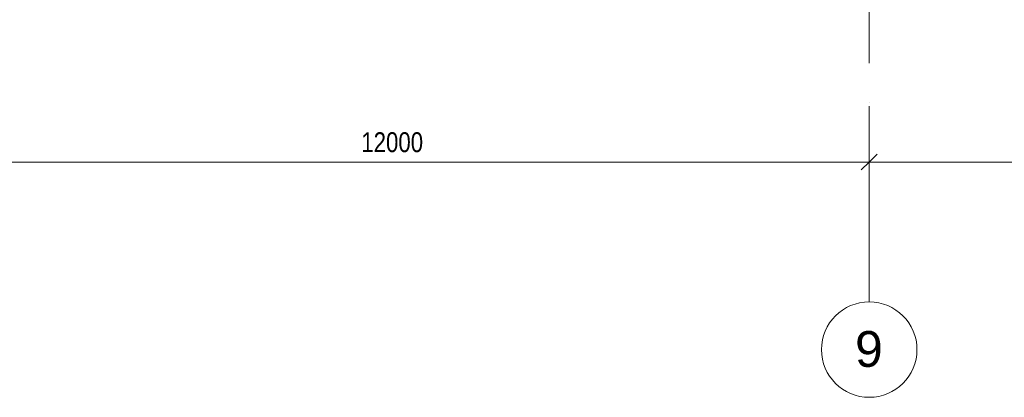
# Model space of a CAD drawing. Header units: millimetres. Extents: x 75701 to 402820, y 135 to 33652.
# Tile 8 of 52: x 103095 to 115467, y 1217 to 5964. Entities that reach past the tile are written whole.
import ezdxf

# ---------------------------------------------------------------- set-up
doc = ezdxf.new("R2010")
doc.units = ezdxf.units.MM
doc.linetypes.add('A_CARA_15', pattern=[7.6, 5, -1.3, 0, -1.3])
doc.linetypes.add('Čerchovaná 20mm', pattern=[3000, 2000, -500, 0, -500])
for name, color, linetype, lineweight in [('CA_KOTY', 3, 'Continuous', 9), ('CA_KOTY-100', 3, 'Continuous', 9), ('CA_OSY', 5, 'A_CARA_15', 9), ('CA_TEXT35', 62, 'Continuous', 9)]:
    doc.layers.add(name, color=color, linetype=linetype, lineweight=lineweight)
doc.styles.add('Arial_1', font='arial.ttf', dxfattribs={"height": 450})
doc.styles.add('Arial_3', font='arial.ttf', dxfattribs={"width": 0.8, "height": 250})
doc.dimstyles.new('HP_Přímá_-_2_5_mm_Ariel', dxfattribs={"dimscale": 304.8, "dimtxt": 255.06485, "dimasz": 0.656168, "dimexe": 0.328084, "dimexo": 0.0625, "dimgap": 0.164042, "dimtad": 1, "dimdec": 0, "dimzin": 0, "dimdsep": 46, "dimtxsty": 'Arial_3', "dimblk1": 'OBLIQUE', "dimblk2": 'OBLIQUE', "dimsah": 1, "dimcen": 0.09, "dimazin": 0, "dimtfac": 1, "dimtdec": 4, "dimtix": 1, "dimtmove": 0, "dimatfit": 3, "dimfxl": 2.296588, "dimfxlon": 1, "dimtvp": 1, "dimtfill": 1, "dimtolj": 1, "dimtzin": 0, "dimarcsym": 2})

# ---------------------------------------------------------------- blocks, each defined once
blk = doc.blocks.new('Osnova - Bublina osnovy 12mm-4850-525_600')
at = {"layer": 'CA_TEXT35'}
blk.add_circle((0, 0), 6, dxfattribs=at)
blk = doc.blocks.new('DIMBLOCK13-525_600')
at = {"layer": 'CA_KOTY-100'}
for p, q in [((101770, 4175), (101770, 4875)), ((113770, 4175), (113770, 4875)), ((101770, 4175), (101870, 4275)), ((113770, 4175), (113870, 4275)), ((101770, 4175), (101670, 4075)), ((101770, 4175), (113770, 4175)), ((101770, 4175), (101770, 4075)), ((113770, 4175), (113670, 4075)), ((113770, 4175), (113770, 4075))]:
    blk.add_line(p, q, dxfattribs=at)
at = {"layer": 'CA_KOTY-100', "color": 0, "insert": (107387, 4549), "char_height": 250, "width": 918.23, "attachment_point": 1, "line_spacing_factor": 0.941778, "style": 'Arial_3', "bg_fill": 3, "box_fill_scale": 1.25, "bg_fill_color": 256, "bg_fill_true_color": 13158600, "bg_fill_transparency": 0}
blk.add_mtext('12000', dxfattribs=at)
blk = doc.blocks.new('_Oblique')
at = {"color": 0, "linetype": 'ByBlock', "lineweight": -2}
blk.add_line((-0.5, -0.5), (0.5, 0.5), dxfattribs=at)
blk = doc.blocks.new('DIMBLOCK14-525_600')
at = {"layer": 'CA_KOTY-100'}
for p, q in [((113770, 4175), (113770, 4875)), ((125770, 4175), (125770, 4875)), ((113770, 4175), (113870, 4275)), ((125770, 4175), (125870, 4275)), ((113770, 4175), (113670, 4075)), ((113770, 4175), (125770, 4175)), ((113770, 4175), (113770, 4075)), ((125770, 4175), (125670, 4075)), ((125770, 4175), (125770, 4075))]:
    blk.add_line(p, q, dxfattribs=at)
at = {"layer": 'CA_KOTY-100', "color": 0, "insert": (119387, 4549), "char_height": 250, "width": 918.23, "attachment_point": 1, "line_spacing_factor": 0.941778, "style": 'Arial_3', "bg_fill": 3, "box_fill_scale": 1.25, "bg_fill_color": 256, "bg_fill_true_color": 13158600, "bg_fill_transparency": 0}
blk.add_mtext('12000', dxfattribs=at)

msp = doc.modelspace()

# ---------------------------------------------------------------- linework, layer by layer
at = {"layer": 'CA_OSY', "linetype": 'Čerchovaná 20mm'}
msp.add_line((113770, 2417), (113770, 30314.3), dxfattribs=at)

# ---------------------------------------------------------------- block references
at = {"layer": 'CA_TEXT35', "xscale": 99.99999999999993, "yscale": 99.99999999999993, "zscale": 99.99999999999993}
msp.add_blockref('Osnova - Bublina osnovy 12mm-4850-525_600', (113770, 1817), dxfattribs=at)

# ---------------------------------------------------------------- next in the draw order: texts
at = {"layer": 'CA_TEXT35', "insert": (113591.4, 2049.6), "char_height": 450, "width": 424.894, "attachment_point": 1, "style": 'Arial_1', "bg_fill": 3, "box_fill_scale": 1.25, "bg_fill_color": 256, "bg_fill_true_color": 13158600, "bg_fill_transparency": 0}
msp.add_mtext('\\fArial|b0|i0|c238|p34|;9', dxfattribs=at)

# ---------------------------------------------------------------- next in the draw order: dimensions: what is measured, and where the dimension line sits
at = {"layer": 'CA_KOTY'}
dim = msp.add_linear_dim(base=(113770, 4174.7), p1=(101770, 4874.7), p2=(113770, 4874.7), dimstyle='HP_Přímá_-_2_5_mm_Ariel', override={"dimpost": '<>', "dimfxl": 12000}, dxfattribs=at)
dim.commit()
dim.dimension.update_dxf_attribs({"geometry": 'DIMBLOCK13-525_600', "text_midpoint": (107770, 4352.3)})

# ---------------------------------------------------------------- next in the draw order: dimensions: what is measured, and where the dimension line sits
dim = msp.add_linear_dim(base=(125770, 4174.7), p1=(113770, 4874.7), p2=(125770, 4874.7), dimstyle='HP_Přímá_-_2_5_mm_Ariel', override={"dimpost": '<>', "dimfxl": 12000}, dxfattribs=at)
dim.commit()
dim.dimension.update_dxf_attribs({"geometry": 'DIMBLOCK14-525_600', "text_midpoint": (119770, 4352.3)})

doc.saveas('drawing.dxf')
